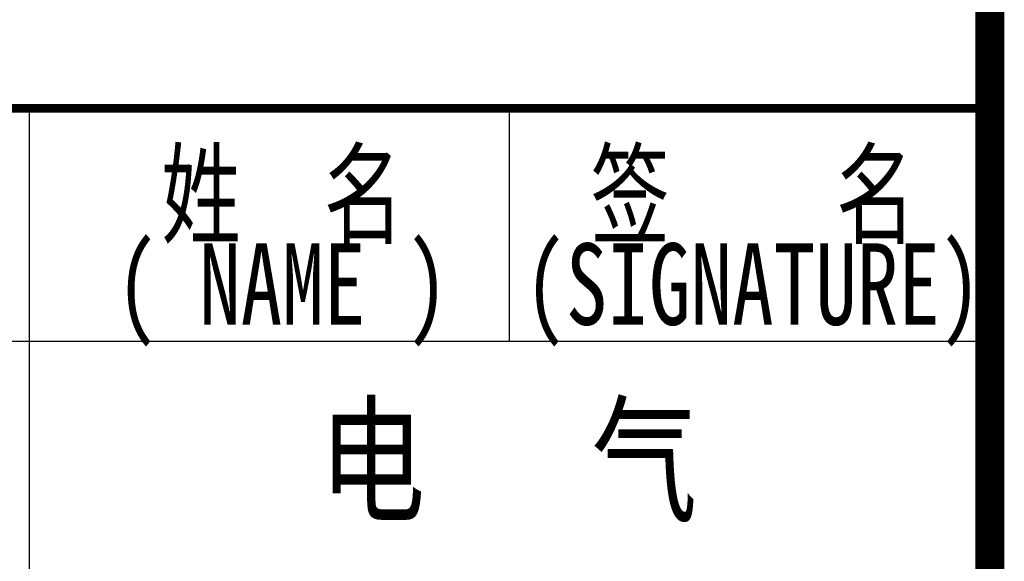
# Model space of a CAD drawing. Extents: x 427948 to 764348, y 274849 to 601549.
# Tile 104 of 212: x 675914 to 679298, y 409093 to 410954. Entities that reach past the tile are written whole.
import ezdxf
from ezdxf.enums import TextEntityAlignment as Align

# ---------------------------------------------------------------- set-up
doc = ezdxf.new("R2010")
doc.units = 0
doc.header["$LTSCALE"] = 1000
doc.header["$MEASUREMENT"] = 0
doc.layers.get('0').update_dxf_attribs({"linetype": 'CONTINUOUS'})
doc.layers.add('PUB_TITLE', color=4, linetype='CONTINUOUS')
doc.layers.add('TK', color=7, linetype='CONTINUOUS')
doc.styles.add('-宋体', font='txt', dxfattribs={"width": 0.8})
doc.styles.add('TKHZ1', font='txt', dxfattribs={"width": 0.8})

# ---------------------------------------------------------------- blocks, each defined once
blk = doc.blocks.new('24')
at = {"color": 4}
blk.add_line((-1110888.9, 145318.9), (-1110888.9, 202718.9), dxfattribs=at)
at = {"layer": 'PUB_TITLE'}
for p, q in [((-1110888.9, 145318.9), (-1110888.9, 202718.9)), ((-1114188.9, 154908.4), (-1114188.9, 161318.9)), ((-1112538.9, 160518.9), (-1112538.9, 161318.9)), ((-1116488.9, 160518.9), (-1110888.9, 160518.9))]:
    blk.add_line(p, q, dxfattribs=at)
at = {"layer": 'PUB_TITLE', "linetype": 'Continuous', "const_width": 100}
blk.add_lwpolyline([(-1191488.9, 145318.9), (-1110888.9, 145318.9), (-1110888.9, 202718.9), (-1191488.9, 202718.9)], close=True, dxfattribs=at)
at = {"layer": 'PUB_TITLE', "linetype": 'Continuous', "const_width": 80}
blk.add_lwpolyline([(-1110888.9, 145318.9), (-1110888.9, 202718.9)], dxfattribs=at)
at = {"layer": 'PUB_TITLE', "const_width": 29.8}
blk.add_lwpolyline([(-1116488.9, 161318.9), (-1110888.9, 161318.9)], dxfattribs=at)
at = {"layer": 'TK', "style": '-宋体', "width": 0.75}
for s, p in [('姓  名', (-1113320.2, 161028.7)), ('签    名', (-1111702.9, 161028.7)), ('( NAME )', (-1113320.2, 160693.3)), ('(SIGNATURE)', (-1111702.9, 160693.3))]:
    blk.add_text(s, height=280, dxfattribs=at).set_placement(p, align=Align.MIDDLE)
at = {"layer": 'TK', "style": 'TKHZ1', "width": 0.8}
blk.add_text('电   气', height=350, dxfattribs=at).set_placement((-1112543.5, 159934.4), align=Align.CENTER)

msp = doc.modelspace()

# ---------------------------------------------------------------- block references
msp.add_blockref('24', (1790136.9, 249330.5))

doc.saveas('drawing.dxf')
